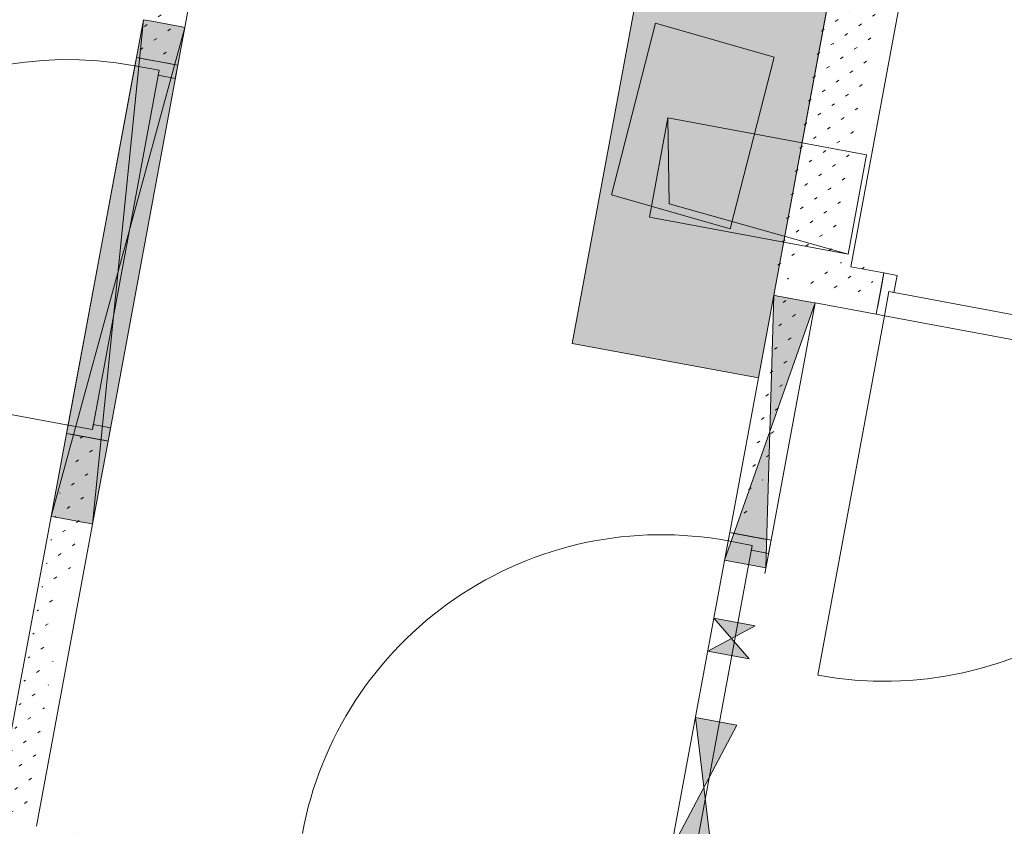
# Model space of a CAD drawing. Header units: metres. Extents: x 0 to 60282398, y -11592309 to 5708004.
# Tile 118 of 136: x 32353383.17 to 32353386.09, y 5707918.55 to 5707920.94. Entities that reach past the tile are written whole.
import ezdxf

# ---------------------------------------------------------------- set-up
doc = ezdxf.new("R2010")
doc.units = ezdxf.units.M
doc.header["$LTSCALE"] = 0.75
doc.linetypes.add('10417023$0$#9_Achse', pattern=[1.6, 0.00254, -1.59746])
doc.layers.get('0').update_dxf_attribs({"linetype": 'CONTINUOUS'})
for name, color, linetype, lineweight in [('10417023$0$#9_002_GES I Übersicht Erdgeschoss_1_303_Sanitäre.A', 7, 'CONTINUOUS', 25), ('10417023$0$#9_002_GES I Übersicht Erdgeschoss_1_Neubau_102_Wand Innen.A', 7, 'CONTINUOUS', 25), ('10417023$0$#9_002_GES I Übersicht Erdgeschoss_1_Neubau_210_Wärmedämmung', 7, 'CONTINUOUS', 25), ('10417023$0$#9_002_GES I Übersicht Erdgeschoss_1_Neubau_303_Sanitäre.A', 7, 'CONTINUOUS', 25), ('10417023$0$Keine', 7, 'CONTINUOUS', 13)]:
    doc.layers.add(name, color=color, linetype=linetype, lineweight=lineweight)
pattern_1 = [(45, (0, 0), (-0.03535533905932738, 0.03535533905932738), [0.01, -0.03999999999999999])]

# ---------------------------------------------------------------- blocks, each defined once
blk = doc.blocks.new('10417023$0$#9_MKO_LP5_ARC_GES_UP_00_002_P_G_modell (3D)')
at = {"layer": '10417023$0$#9_002_GES I Übersicht Erdgeschoss_1_303_Sanitäre.A', "linetype": 'Continuous', "lineweight": 0, "true_color": 0xff0000}
h = blk.add_hatch(color=1, dxfattribs=at)
edge = h.paths.add_edge_path()
edge.add_arc((-32353460.05170075, -5707792.634694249), 0.035, 90, 180)
edge.add_line((-32353460.08670075, -5707792.634694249), (-32353460.08670075, -5707793.12469425))
edge.add_arc((-32353460.05170075, -5707793.12469425), 0.035, 180, 270)
edge.add_line((-32353460.05170075, -5707793.159694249), (-32353459.72203165, -5707793.159694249))
edge.add_arc((-32353459.72203165, -5707793.12469425), 0.035, 270, 360)
edge.add_line((-32353459.68703165, -5707793.12469425), (-32353459.68703165, -5707792.634694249))
edge.add_arc((-32353459.72203165, -5707792.634694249), 0.035, 0, 90)
edge.add_line((-32353459.72203165, -5707792.599694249), (-32353460.05170075, -5707792.599694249))
h = blk.add_hatch(color=1, dxfattribs=at)
edge = h.paths.add_edge_path()
edge.add_arc((-32353459.66517457, -5707792.879694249), 0.0229871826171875, 180, 270)
edge.add_arc((-32353459.66517457, -5707792.879694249), 0.0229871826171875, 270, 360)
edge.add_arc((-32353459.66517457, -5707792.879694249), 0.0229871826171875, 0, 90)
edge.add_arc((-32353459.66517457, -5707792.879694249), 0.0229871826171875, 90, 180)
at = {"layer": '10417023$0$#9_002_GES I Übersicht Erdgeschoss_1_Neubau_102_Wand Innen.A', "linetype": 'Continuous', "lineweight": 13, "true_color": 0xff0000}
h = blk.add_hatch(dxfattribs=at)
h.set_pattern_fill('#9_GIPS_0001', color=1, style=0, pattern_type=2)
h.set_pattern_definition(pattern_1)
h.paths.add_polyline_path([(-32353461.54918739, -5707790.779577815), (-32353461.54927148, -5707792.981354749), (-32353461.53677148, -5707792.981355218), (-32353461.53668739, -5707790.779578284)])
h = blk.add_hatch(dxfattribs=at)
h.set_pattern_fill('#9_GIPS_0001', color=1, style=0, pattern_type=2)
h.set_pattern_definition(pattern_1)
h.paths.add_polyline_path([(-32353461.53668741, -5707790.779578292), (-32353461.53677151, -5707792.981355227), (-32353461.52427151, -5707792.981355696), (-32353461.52418741, -5707790.779578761)])
h = blk.add_hatch(dxfattribs=at)
h.set_pattern_fill('#9_GIPS_0001', color=1, style=0, pattern_type=2)
h.set_pattern_definition(pattern_1)
h.paths.add_polyline_path([(-32353461.52427149, -5707792.981355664), (-32353461.44927146, -5707792.981358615), (-32353461.44918736, -5707790.779581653), (-32353461.5241874, -5707790.77957877)])
at = {"layer": '10417023$0$#9_002_GES I Übersicht Erdgeschoss_1_Neubau_102_Wand Innen.A', "linetype": 'Continuous', "lineweight": 13, "true_color": 0x1f1f1f}
h = blk.add_hatch(dxfattribs=at)
h.set_pattern_fill('#9_GIPS_0001', color=250, style=0, pattern_type=2)
h.set_pattern_definition(pattern_1)
h.paths.add_polyline_path([(-32353461.44927151, -5707792.981358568), (-32353461.43677151, -5707792.981359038), (-32353461.43668741, -5707790.779582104), (-32353461.44918741, -5707790.779581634)])
at = {"layer": '10417023$0$#9_002_GES I Übersicht Erdgeschoss_1_Neubau_102_Wand Innen.A', "linetype": 'Continuous', "lineweight": 13, "true_color": 0xff0000}
h = blk.add_hatch(dxfattribs=at)
h.set_pattern_fill('#9_GIPS_0001', color=1, style=0, pattern_type=2)
h.set_pattern_definition(pattern_1)
h.paths.add_polyline_path([(-32353461.43668741, -5707790.779582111), (-32353461.43677151, -5707792.981359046), (-32353461.42427151, -5707792.981359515), (-32353461.42418741, -5707790.779582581)])
h = blk.add_hatch(dxfattribs=at)
h.set_pattern_fill('#9_GIPS_0001', color=1, style=0, pattern_type=2)
h.set_pattern_definition(pattern_1)
h.paths.add_polyline_path([(-32353459.54646312, -5707793.317270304), (-32353459.5463662, -5707790.77963142), (-32353459.5588662, -5707790.779630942), (-32353459.55896312, -5707793.317269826)])
at = {"layer": '10417023$0$#9_002_GES I Übersicht Erdgeschoss_1_Neubau_102_Wand Innen.A', "linetype": 'Continuous', "lineweight": 13, "true_color": 0x1f1f1f}
h = blk.add_hatch(dxfattribs=at)
h.set_pattern_fill('#9_GIPS_0001', color=250, style=0, pattern_type=2)
h.set_pattern_definition(pattern_1)
h.paths.add_polyline_path([(-32353459.53396264, -5707793.304770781), (-32353459.5338662, -5707790.779631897), (-32353459.5463662, -5707790.77963142), (-32353459.54646264, -5707793.304770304)])
at = {"layer": '10417023$0$#9_002_GES I Übersicht Erdgeschoss_1_Neubau_102_Wand Innen.A', "linetype": 'Continuous', "lineweight": 13, "true_color": 0xff0000}
h = blk.add_hatch(dxfattribs=at)
h.set_pattern_fill('#9_GIPS_0001', color=1, style=0, pattern_type=2)
h.set_pattern_definition(pattern_1)
h.paths.add_polyline_path([(-32353459.39095978, -5707793.229776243), (-32353459.37395939, -5707793.219657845), (-32353459.3738662, -5707790.779638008), (-32353459.5338662, -5707790.779631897), (-32353459.53395978, -5707793.229770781)])
at = {"layer": '10417023$0$#9_002_GES I Übersicht Erdgeschoss_1_Neubau_102_Wand Innen.A', "linetype": 'Continuous', "lineweight": 13, "true_color": 0x1f1f1f}
h = blk.add_hatch(dxfattribs=at)
h.set_pattern_fill('#9_GIPS_0001', color=250, style=0, pattern_type=2)
h.set_pattern_definition(pattern_1)
h.paths.add_polyline_path([(-32353459.3699593, -5707793.217277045), (-32353459.36145911, -5707793.212217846), (-32353459.3613662, -5707790.779638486), (-32353459.3738662, -5707790.779638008), (-32353459.3739593, -5707793.217276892)])
h = blk.add_hatch(dxfattribs=at)
h.set_pattern_fill('#9_GIPS_0001', color=250, style=0, pattern_type=2)
h.set_pattern_definition(pattern_1)
h.paths.add_polyline_path([(-32353459.34895882, -5707793.204777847), (-32353459.3488662, -5707790.779638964), (-32353459.3613662, -5707790.779638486), (-32353459.36145882, -5707793.204777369)])
at = {"layer": '10417023$0$#9_002_GES I Übersicht Erdgeschoss_1_Neubau_102_Wand Innen.A', "linetype": 'Continuous', "lineweight": 13, "true_color": 0xff0000}
h = blk.add_hatch(dxfattribs=at)
h.set_pattern_fill('#9_GIPS_0001', color=1, style=0, pattern_type=2)
h.set_pattern_definition(pattern_1)
h.paths.add_polyline_path([(-32353459.53395978, -5707793.229770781), (-32353459.53396264, -5707793.304770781), (-32353459.51696264, -5707793.30477143), (-32353459.39095978, -5707793.229776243)])
h = blk.add_hatch(dxfattribs=at)
h.set_pattern_fill('#9_GIPS_0001', color=1, style=0, pattern_type=2)
h.set_pattern_definition(pattern_1)
h.paths.add_polyline_path([(-32353459.37395978, -5707793.229776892), (-32353459.39095978, -5707793.229776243), (-32353459.51696264, -5707793.30477143), (-32353459.37396264, -5707793.304776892)])
at = {"layer": '10417023$0$#9_002_GES I Übersicht Erdgeschoss_1_Neubau_102_Wand Innen.A', "linetype": 'Continuous', "lineweight": 13, "true_color": 0x1f1f1f}
h = blk.add_hatch(dxfattribs=at)
h.set_pattern_fill('#9_GIPS_0001', color=250, style=0, pattern_type=2)
h.set_pattern_definition(pattern_1)
h.paths.add_polyline_path([(-32353459.37395939, -5707793.219657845), (-32353459.39095978, -5707793.229776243), (-32353459.37395978, -5707793.229776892)])
at = {"layer": '10417023$0$#9_002_GES I Übersicht Erdgeschoss_1_Neubau_102_Wand Innen.A', "linetype": 'Continuous', "lineweight": 13, "true_color": 0xff0000}
h = blk.add_hatch(dxfattribs=at)
h.set_pattern_fill('#9_GIPS_0001', color=1, style=0, pattern_type=2)
h.set_pattern_definition(pattern_1)
h.paths.add_polyline_path([(-32353459.37395977, -5707793.229776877), (-32353459.37396264, -5707793.304776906), (-32353459.24928294, -5707793.304781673), (-32353459.24928007, -5707793.229781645)])
at = {"layer": '10417023$0$#9_002_GES I Übersicht Erdgeschoss_1_Neubau_102_Wand Innen.A', "linetype": 'Continuous', "lineweight": 13, "true_color": 0x1f1f1f}
h = blk.add_hatch(dxfattribs=at)
h.set_pattern_fill('#9_GIPS_0001', color=250, style=0, pattern_type=2)
h.set_pattern_definition(pattern_1)
h.paths.add_polyline_path([(-32353459.37395978, -5707793.229776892), (-32353459.36145978, -5707793.22977737), (-32353459.3614593, -5707793.217277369), (-32353459.3699593, -5707793.217277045), (-32353459.37395939, -5707793.219657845)])
h = blk.add_hatch(dxfattribs=at)
h.set_pattern_fill('#9_GIPS_0001', color=250, style=0, pattern_type=2)
h.set_pattern_definition(pattern_1)
h.paths.add_polyline_path([(-32353459.3739593, -5707793.217276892), (-32353459.37395939, -5707793.219657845), (-32353459.3699593, -5707793.217277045)])
h = blk.add_hatch(dxfattribs=at)
h.set_pattern_fill('#9_GIPS_0001', color=250, style=0, pattern_type=2)
h.set_pattern_definition(pattern_1)
h.paths.add_polyline_path([(-32353459.36145911, -5707793.212217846), (-32353459.3699593, -5707793.217277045), (-32353459.3614593, -5707793.217277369)])
at = {"layer": '10417023$0$#9_002_GES I Übersicht Erdgeschoss_1_Neubau_102_Wand Innen.A', "linetype": 'Continuous', "lineweight": 13, "true_color": 0xff0000}
h = blk.add_hatch(dxfattribs=at)
h.set_pattern_fill('#9_GIPS_0001', color=1, style=0, pattern_type=2)
h.set_pattern_definition(pattern_1)
h.paths.add_polyline_path([(-32353459.3614593, -5707793.21727738), (-32353459.36145978, -5707793.229777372), (-32353459.24928008, -5707793.229781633), (-32353459.2492796, -5707793.217281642)])
at = {"layer": '10417023$0$#9_002_GES I Übersicht Erdgeschoss_1_Neubau_102_Wand Innen.A', "linetype": 'Continuous', "lineweight": 13, "true_color": 0x1f1f1f}
h = blk.add_hatch(dxfattribs=at)
h.set_pattern_fill('#9_GIPS_0001', color=250, style=0, pattern_type=2)
h.set_pattern_definition(pattern_1)
h.paths.add_polyline_path([(-32353459.3614593, -5707793.217277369), (-32353459.3489593, -5707793.217277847), (-32353459.34895882, -5707793.204777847), (-32353459.36145911, -5707793.212217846)])
h = blk.add_hatch(dxfattribs=at)
h.set_pattern_fill('#9_GIPS_0001', color=250, style=0, pattern_type=2)
h.set_pattern_definition(pattern_1)
h.paths.add_polyline_path([(-32353459.36145882, -5707793.204777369), (-32353459.36145911, -5707793.212217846), (-32353459.34895882, -5707793.204777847)])
h = blk.add_hatch(dxfattribs=at)
h.set_pattern_fill('#9_GIPS_0001', color=250, style=0, pattern_type=2)
h.set_pattern_definition(pattern_1)
h.paths.add_polyline_path([(-32353459.34895882, -5707793.204777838), (-32353459.3489593, -5707793.217277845), (-32353459.24927959, -5707793.217281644), (-32353459.24927911, -5707793.204781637)])
h = blk.add_hatch(dxfattribs=at)
h.set_pattern_fill('#9_GIPS_0001', color=250, style=0, pattern_type=2)
h.set_pattern_definition(pattern_1)
h.paths.add_polyline_path([(-32353459.55896312, -5707793.317269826), (-32353459.5589636, -5707793.329769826), (-32353459.54646331, -5707793.322329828), (-32353459.54646312, -5707793.317270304)])
h = blk.add_hatch(dxfattribs=at)
h.set_pattern_fill('#9_GIPS_0001', color=250, style=0, pattern_type=2)
h.set_pattern_definition(pattern_1)
h.paths.add_polyline_path([(-32353459.54646332, -5707793.322329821), (-32353459.5464636, -5707793.329770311), (-32353459.24928391, -5707793.329781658), (-32353459.24928343, -5707793.317281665), (-32353459.5379631, -5707793.317270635)])
h = blk.add_hatch(dxfattribs=at)
h.set_pattern_fill('#9_GIPS_0001', color=250, style=0, pattern_type=2)
h.set_pattern_definition(pattern_1)
h.paths.add_polyline_path([(-32353459.54646312, -5707793.317270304), (-32353459.54646331, -5707793.322329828), (-32353459.53796312, -5707793.317270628)])
h = blk.add_hatch(dxfattribs=at)
h.set_pattern_fill('#9_GIPS_0001', color=250, style=0, pattern_type=2)
h.set_pattern_definition(pattern_1)
h.paths.add_polyline_path([(-32353459.54646264, -5707793.304770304), (-32353459.54646312, -5707793.317270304), (-32353459.53796312, -5707793.317270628), (-32353459.53396303, -5707793.314889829), (-32353459.53396264, -5707793.304770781)])
h = blk.add_hatch(dxfattribs=at)
h.set_pattern_fill('#9_GIPS_0001', color=250, style=0, pattern_type=2)
h.set_pattern_definition(pattern_1)
h.paths.add_polyline_path([(-32353459.53396303, -5707793.314889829), (-32353459.53796312, -5707793.317270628), (-32353459.53396312, -5707793.317270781)])
h = blk.add_hatch(dxfattribs=at)
h.set_pattern_fill('#9_GIPS_0001', color=250, style=0, pattern_type=2)
h.set_pattern_definition(pattern_1)
h.paths.add_polyline_path([(-32353459.53396312, -5707793.317270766), (-32353459.24928343, -5707793.317281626), (-32353459.24928295, -5707793.304781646), (-32353459.51696264, -5707793.30477142), (-32353459.53396304, -5707793.314889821)])
h = blk.add_hatch(dxfattribs=at)
h.set_pattern_fill('#9_GIPS_0001', color=250, style=0, pattern_type=2)
h.set_pattern_definition(pattern_1)
h.paths.add_polyline_path([(-32353459.53396264, -5707793.304770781), (-32353459.53396303, -5707793.314889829), (-32353459.51696264, -5707793.30477143)])
at = {"layer": '10417023$0$#9_002_GES I Übersicht Erdgeschoss_1_Neubau_102_Wand Innen.A', "linetype": 'Continuous', "lineweight": 13, "true_color": 0xff0000}
h = blk.add_hatch(dxfattribs=at)
h.set_pattern_fill('#9_GIPS_0001', color=1, style=0, pattern_type=2)
h.set_pattern_definition(pattern_1)
h.paths.add_polyline_path([(-32353459.5589636, -5707793.329769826), (-32353459.55899098, -5707794.046496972), (-32353459.54649097, -5707794.046497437), (-32353459.5464636, -5707793.329770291)])
at = {"layer": '10417023$0$#9_002_GES I Übersicht Erdgeschoss_1_Neubau_102_Wand Innen.A', "linetype": 'Continuous', "lineweight": 13, "true_color": 0x1f1f1f}
h = blk.add_hatch(dxfattribs=at)
h.set_pattern_fill('#9_GIPS_0001', color=250, style=0, pattern_type=2)
h.set_pattern_definition(pattern_1)
h.paths.add_polyline_path([(-32353459.5589636, -5707793.329769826), (-32353459.5464636, -5707793.329770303), (-32353459.54646331, -5707793.322329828)])
h = blk.add_hatch(dxfattribs=at)
h.set_pattern_fill('#9_GIPS_0001', color=250, style=0, pattern_type=2)
h.set_pattern_definition(pattern_1)
h.paths.add_polyline_path([(-32353459.54646359, -5707793.329770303), (-32353459.54649096, -5707794.04649745), (-32353459.53399099, -5707794.046497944), (-32353459.53396362, -5707793.329770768)])
at = {"layer": '10417023$0$#9_002_GES I Übersicht Erdgeschoss_1_Neubau_102_Wand Innen.A', "linetype": 'Continuous', "lineweight": 13, "true_color": 0xff0000}
h = blk.add_hatch(dxfattribs=at)
h.set_pattern_fill('#9_GIPS_0001', color=1, style=0, pattern_type=2)
h.set_pattern_definition(pattern_1)
h.paths.add_polyline_path([(-32353459.53399099, -5707794.046497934), (-32353459.45899099, -5707794.046500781), (-32353459.45896361, -5707793.329773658), (-32353459.53396361, -5707793.32977078)])
h = blk.add_hatch(dxfattribs=at)
h.set_pattern_fill('#9_GIPS_0001', color=1, style=0, pattern_type=2)
h.set_pattern_definition(pattern_1)
h.paths.add_polyline_path([(-32353459.45899096, -5707794.046500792), (-32353459.44649098, -5707794.046501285), (-32353459.44646361, -5707793.329774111), (-32353459.45896359, -5707793.329773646)])
at = {"layer": '10417023$0$#9_002_GES I Übersicht Erdgeschoss_1_Neubau_102_Wand Innen.A', "linetype": 'Continuous', "lineweight": 13, "true_color": 0x1f1f1f}
h = blk.add_hatch(dxfattribs=at)
h.set_pattern_fill('#9_GIPS_0001', color=250, style=0, pattern_type=2)
h.set_pattern_definition(pattern_1)
h.paths.add_polyline_path([(-32353459.44646361, -5707793.329774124), (-32353459.44649098, -5707794.04650127), (-32353459.43399098, -5707794.046501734), (-32353459.43396361, -5707793.329774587)])
at = {"layer": '10417023$0$#9_002_GES I Übersicht Erdgeschoss_1_Neubau_102_Wand Innen.A', "linetype": 'Continuous', "lineweight": 13, "true_color": 0xff0000}
h = blk.add_hatch(dxfattribs=at)
h.set_pattern_fill('#9_GIPS_0001', color=1, style=0, pattern_type=2)
h.set_pattern_definition(pattern_1)
h.paths.add_polyline_path([(-32353461.54935927, -5707795.279850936), (-32353461.53685926, -5707795.279851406), (-32353461.53681481, -5707794.116355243), (-32353461.5493148, -5707794.116354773)])
h = blk.add_hatch(dxfattribs=at)
h.set_pattern_fill('#9_GIPS_0001', color=1, style=0, pattern_type=2)
h.set_pattern_definition(pattern_1)
h.paths.add_polyline_path([(-32353461.53685929, -5707795.279851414), (-32353461.52435929, -5707795.279851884), (-32353461.52431483, -5707794.11635572), (-32353461.53681483, -5707794.116355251)])
h = blk.add_hatch(dxfattribs=at)
h.set_pattern_fill('#9_GIPS_0001', color=1, style=0, pattern_type=2)
h.set_pattern_definition(pattern_1)
h.paths.add_polyline_path([(-32353461.52431481, -5707794.116355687), (-32353461.52435927, -5707795.279851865), (-32353461.44935923, -5707795.279854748), (-32353461.44931477, -5707794.116358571)])
at = {"layer": '10417023$0$#9_002_GES I Übersicht Erdgeschoss_1_Neubau_102_Wand Innen.A', "linetype": 'Continuous', "lineweight": 13, "true_color": 0x1f1f1f}
h = blk.add_hatch(dxfattribs=at)
h.set_pattern_fill('#9_GIPS_0001', color=250, style=0, pattern_type=2)
h.set_pattern_definition(pattern_1)
h.paths.add_polyline_path([(-32353461.44931483, -5707794.116358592), (-32353461.44935929, -5707795.279854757), (-32353461.43685929, -5707795.279855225), (-32353461.43681483, -5707794.116359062)])
at = {"layer": '10417023$0$#9_002_GES I Übersicht Erdgeschoss_1_Neubau_102_Wand Innen.A', "linetype": 'Continuous', "lineweight": 13, "true_color": 0xff0000}
h = blk.add_hatch(dxfattribs=at)
h.set_pattern_fill('#9_GIPS_0001', color=1, style=0, pattern_type=2)
h.set_pattern_definition(pattern_1)
h.paths.add_polyline_path([(-32353461.43681483, -5707794.11635907), (-32353461.43685929, -5707795.279855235), (-32353461.42435929, -5707795.279855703), (-32353461.42431483, -5707794.116359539)])
at = {"layer": '10417023$0$#9_002_GES I Übersicht Erdgeschoss_1_Neubau_102_Wand Innen.A', "linetype": 'Continuous', "lineweight": 5, "true_color": 0xff0000}
h = blk.add_hatch(dxfattribs=at)
h.set_pattern_fill('#9_BETON__STAHLBETON_0001', color=1, style=0, pattern_type=2)
h.set_pattern_definition([(44.99999999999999, (0, 0), (-0.1697056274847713, 0.1697056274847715), []), (44.99999999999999, (-0.08485281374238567, 0.08485281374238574), (-0.1697056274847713, 0.1697056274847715), [0.18, -0.05999999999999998])])
h.paths.add_polyline_path([(-32353466.624228, -5707795.279657), (-32353466.62423548, -5707795.479657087), (-32353459.0244669, -5707795.479947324), (-32353459.02445924, -5707795.279947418)])
at = {"layer": '10417023$0$#9_002_GES I Übersicht Erdgeschoss_1_303_Sanitäre.A', "color": 1, "linetype": 'Continuous', "lineweight": 13, "true_color": 0xff0000, "flags": 128}
blk.add_lwpolyline([(-32353460.05170075, -5707792.599694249), (-32353459.68703165, -5707792.634694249), (-32353459.72203165, -5707793.159694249), (-32353460.08670075, -5707793.12469425)], close=True, dxfattribs=at)
at = {"layer": '10417023$0$#9_002_GES I Übersicht Erdgeschoss_1_Neubau_102_Wand Innen.A', "color": 1, "linetype": 'Continuous', "lineweight": 13, "true_color": 0xff0000}
for p, q in [((-32353461.42426712, -5707792.867216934), (-32353461.42422558, -5707791.779576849)), ((-32353459.55892855, -5707792.41230777), (-32353459.5589636, -5707793.329769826)), ((-32353459.34895882, -5707793.204777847), (-32353459.34892856, -5707792.412315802)), ((-32353461.42426644, -5707792.867217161), (-32353461.54932505, -5707794.367211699)), ((-32353461.54926709, -5707792.86721215), (-32353461.54927147, -5707792.981354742)), ((-32353461.5492673, -5707792.867212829), (-32353461.42432418, -5707794.367217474)), ((-32353461.53676712, -5707792.86721262), (-32353461.54926709, -5707792.86721215)), ((-32353461.52426713, -5707792.867213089), (-32353461.53676712, -5707792.86721262)), ((-32353461.44926716, -5707792.867215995), (-32353461.52426713, -5707792.867213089)), ((-32353461.43676712, -5707792.867216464), (-32353461.44926716, -5707792.867215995)), ((-32353461.42426712, -5707792.867216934), (-32353461.43676712, -5707792.867216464)), ((-32353461.4242715, -5707792.981359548), (-32353461.42426712, -5707792.867216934)), ((-32353461.54927163, -5707792.981354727), (-32353461.54931494, -5707794.116355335)), ((-32353461.54927307, -5707793.006354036), (-32353461.54927163, -5707792.981354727)), ((-32353461.53677126, -5707792.981354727), (-32353461.54927163, -5707792.981354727)), ((-32353461.54927163, -5707792.981354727), (-32353461.42427076, -5707792.981359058)), ((-32353461.53677126, -5707792.981354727), (-32353461.54927163, -5707792.981354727)), ((-32353461.53677126, -5707792.981354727), (-32353461.54927163, -5707792.981354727)), ((-32353461.52427088, -5707792.981356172), (-32353461.53677126, -5707792.981354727)), ((-32353461.52427088, -5707792.981356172), (-32353461.53677126, -5707792.981354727)), ((-32353461.52427088, -5707792.981356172), (-32353461.53677126, -5707792.981354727)), ((-32353461.44927152, -5707792.981359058), (-32353461.52427088, -5707792.981356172)), ((-32353461.44927152, -5707792.981359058), (-32353461.52427088, -5707792.981356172)), ((-32353461.44927152, -5707792.981359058), (-32353461.52427088, -5707792.981356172)), ((-32353461.43677114, -5707792.981359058), (-32353461.44927152, -5707792.981359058)), ((-32353461.43677114, -5707792.981359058), (-32353461.44927152, -5707792.981359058)), ((-32353461.43677114, -5707792.981359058), (-32353461.44927152, -5707792.981359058)), ((-32353461.42427076, -5707792.981359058), (-32353461.43677114, -5707792.981359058)), ((-32353461.42427076, -5707792.981359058), (-32353461.43677114, -5707792.981359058)), ((-32353461.42427076, -5707792.981359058), (-32353461.43677114, -5707792.981359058)), ((-32353461.42427076, -5707792.981359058), (-32353461.42431552, -5707794.116359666)), ((-32353461.42427076, -5707792.981359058), (-32353461.42427365, -5707793.021359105)), ((-32353461.5493135, -5707794.091354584), (-32353461.54927307, -5707793.006354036)), ((-32353461.47627313, -5707793.006356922), (-32353461.54927307, -5707793.006354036)), ((-32353461.54927307, -5707793.006354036), (-32353461.47627313, -5707793.006356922)), ((-32353461.47627313, -5707793.006356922), (-32353461.47631356, -5707794.091357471)), ((-32353461.47627313, -5707793.021357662), (-32353461.47627313, -5707793.006356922)), ((-32353461.42427365, -5707793.021359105), (-32353461.47627313, -5707793.021357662)), ((-32353459.24927913, -5707793.204781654), (-32353459.34895882, -5707793.204777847)), ((-32353459.24928337, -5707793.329781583), (-32353459.24927904, -5707793.204782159)), ((-32353459.24928337, -5707793.304782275), (-32353459.24928049, -5707793.229781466)), ((-32353459.24928337, -5707793.304782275), (-32353459.24928049, -5707793.229781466)), ((-32353459.24928337, -5707793.304782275), (-32353459.24928049, -5707793.229781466)), ((-32353459.24928049, -5707793.229781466), (-32353459.24927904, -5707793.217281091)), ((-32353459.24928049, -5707793.229781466), (-32353459.24927904, -5707793.217281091)), ((-32353459.24928049, -5707793.229781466), (-32353459.24927904, -5707793.217281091)), ((-32353459.24927904, -5707793.217281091), (-32353459.24927904, -5707793.204782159)), ((-32353459.24927904, -5707793.204782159), (-32353459.209279, -5707793.204783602)), ((-32353459.24927904, -5707793.217281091), (-32353459.24927904, -5707793.204782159)), ((-32353459.24927904, -5707793.217281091), (-32353459.24927904, -5707793.204782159)), ((-32353459.209279, -5707793.204783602), (-32353459.20928044, -5707793.256783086)), ((-32353459.22428118, -5707793.256783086), (-32353459.22428406, -5707793.329783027)), ((-32353459.22428118, -5707793.256783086), (-32353459.22428406, -5707793.329783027)), ((-32353459.20928044, -5707793.256783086), (-32353459.22428118, -5707793.256783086)), ((-32353458.13928063, -5707793.256823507), (-32353459.22428118, -5707793.256783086)), ((-32353459.24928337, -5707793.317281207), (-32353459.24928337, -5707793.304782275)), ((-32353459.24928337, -5707793.317281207), (-32353459.24928337, -5707793.304782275)), ((-32353459.24928337, -5707793.317281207), (-32353459.24928337, -5707793.304782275)), ((-32353459.24928337, -5707793.329781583), (-32353459.24928337, -5707793.317281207)), ((-32353459.24928337, -5707793.329781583), (-32353459.24928337, -5707793.317281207)), ((-32353459.24928337, -5707793.329781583), (-32353459.24928337, -5707793.317281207)), ((-32353459.43396382, -5707793.329977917), (-32353459.55899357, -5707794.129973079)), ((-32353459.5589636, -5707793.329769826), (-32353459.55899097, -5707794.046496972)), ((-32353459.5589636, -5707793.329973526), (-32353459.55899097, -5707794.046496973)), ((-32353459.54646362, -5707793.329974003), (-32353459.5589636, -5707793.329973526)), ((-32353459.55896325, -5707793.329973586), (-32353459.43399414, -5707794.129978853)), ((-32353459.53396364, -5707793.32997448), (-32353459.54646362, -5707793.329974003)), ((-32353459.45896363, -5707793.329977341), (-32353459.53396364, -5707793.32997448)), ((-32353459.44646362, -5707793.329977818), (-32353459.45896363, -5707793.329977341)), ((-32353459.43396362, -5707793.329978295), (-32353459.44646362, -5707793.329977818)), ((-32353459.43399098, -5707794.046501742), (-32353459.43396362, -5707793.329978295)), ((-32353459.4339636, -5707793.3297746), (-32353459.24928388, -5707793.329781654)), ((-32353459.22428406, -5707793.329783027), (-32353459.24928337, -5707793.329781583)), ((-32353459.22428406, -5707793.329783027), (-32353459.22432593, -5707794.414782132)), ((-32353459.22428406, -5707793.329783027), (-32353458.13928352, -5707793.329823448)), ((-32353459.55899212, -5707794.07149748), (-32353459.55899068, -5707794.046496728)), ((-32353459.5464903, -5707794.046496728), (-32353459.55899068, -5707794.046496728)), ((-32353459.55899068, -5707794.046496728), (-32353459.43399126, -5707794.046501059)), ((-32353459.5464903, -5707794.046496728), (-32353459.55899068, -5707794.046496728)), ((-32353459.5464903, -5707794.046496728), (-32353459.55899068, -5707794.046496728)), ((-32353459.53399137, -5707794.046498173), (-32353459.5464903, -5707794.046496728)), ((-32353459.53399137, -5707794.046498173), (-32353459.5464903, -5707794.046496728)), ((-32353459.53399137, -5707794.046498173), (-32353459.5464903, -5707794.046496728)), ((-32353459.45899056, -5707794.046501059), (-32353459.53399137, -5707794.046498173)), ((-32353459.45899056, -5707794.046501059), (-32353459.53399137, -5707794.046498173)), ((-32353459.45899056, -5707794.046501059), (-32353459.53399137, -5707794.046498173)), ((-32353459.44649163, -5707794.046501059), (-32353459.45899056, -5707794.046501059)), ((-32353459.44649163, -5707794.046501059), (-32353459.45899056, -5707794.046501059)), ((-32353459.44649163, -5707794.046501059), (-32353459.45899056, -5707794.046501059)), ((-32353459.43399126, -5707794.046501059), (-32353459.44649163, -5707794.046501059)), ((-32353459.43399126, -5707794.046501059), (-32353459.44649163, -5707794.046501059)), ((-32353459.43399126, -5707794.046501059), (-32353459.44649163, -5707794.046501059)), ((-32353459.43399126, -5707794.046501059), (-32353459.4339927, -5707794.086501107)), ((-32353461.42431263, -5707794.076359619), (-32353461.47631356, -5707794.076358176)), ((-32353461.47631356, -5707794.076358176), (-32353461.47631356, -5707794.091357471)), ((-32353461.42431552, -5707794.116359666), (-32353461.42431263, -5707794.076359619)), ((-32353459.55903399, -5707795.156496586), (-32353459.55899212, -5707794.07149748)), ((-32353459.48599218, -5707794.071500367), (-32353459.55899212, -5707794.07149748)), ((-32353459.55899212, -5707794.07149748), (-32353459.48599218, -5707794.071500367)), ((-32353459.48599218, -5707794.071500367), (-32353459.48603405, -5707795.156499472)), ((-32353459.48599218, -5707794.086499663), (-32353459.48599218, -5707794.071500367)), ((-32353461.5493135, -5707794.091354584), (-32353462.63431405, -5707794.09131272)), ((-32353461.5493135, -5707794.091354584), (-32353461.54931494, -5707794.116355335)), ((-32353461.47631356, -5707794.091357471), (-32353461.5493135, -5707794.091354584)), ((-32353461.47631356, -5707794.091357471), (-32353461.5493135, -5707794.091354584)), ((-32353459.4339927, -5707794.086501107), (-32353459.48599218, -5707794.086499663)), ((-32353461.54931483, -5707794.11635475), (-32353461.5493244, -5707794.367212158)), ((-32353461.53681456, -5707794.116355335), (-32353461.54931494, -5707794.116355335)), ((-32353461.54931494, -5707794.116355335), (-32353461.42431552, -5707794.116359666)), ((-32353461.53681456, -5707794.116355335), (-32353461.54931494, -5707794.116355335)), ((-32353461.53681456, -5707794.116355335), (-32353461.54931494, -5707794.116355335)), ((-32353461.52431419, -5707794.116355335), (-32353461.53681456, -5707794.116355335)), ((-32353461.52431419, -5707794.116355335), (-32353461.53681456, -5707794.116355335)), ((-32353461.52431419, -5707794.116355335), (-32353461.53681456, -5707794.116355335)), ((-32353461.44931482, -5707794.116358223), (-32353461.52431419, -5707794.116355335)), ((-32353461.44931482, -5707794.116358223), (-32353461.52431419, -5707794.116355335)), ((-32353461.44931482, -5707794.116358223), (-32353461.52431419, -5707794.116355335)), ((-32353461.43681445, -5707794.116359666), (-32353461.44931482, -5707794.116358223)), ((-32353461.43681445, -5707794.116359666), (-32353461.44931482, -5707794.116358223)), ((-32353461.43681445, -5707794.116359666), (-32353461.44931482, -5707794.116358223)), ((-32353461.42431552, -5707794.116359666), (-32353461.43681445, -5707794.116359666)), ((-32353461.42431552, -5707794.116359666), (-32353461.43681445, -5707794.116359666)), ((-32353461.42431552, -5707794.116359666), (-32353461.43681445, -5707794.116359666)), ((-32353461.42432441, -5707794.367216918), (-32353461.42431484, -5707794.116359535)), ((-32353459.55899415, -5707794.129973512), (-32353459.43399417, -5707794.129978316)), ((-32353459.43400136, -5707794.304555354), (-32353459.55900512, -5707794.40455114)), ((-32353459.43400083, -5707794.304556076), (-32353459.55900083, -5707794.304551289)), ((-32353459.55900079, -5707794.304551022), (-32353459.43400425, -5707794.404555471)), ((-32353461.5493244, -5707794.367212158), (-32353461.54935067, -5707795.05485379)), ((-32353461.5493244, -5707794.367212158), (-32353461.53682443, -5707794.367212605)), ((-32353461.53682443, -5707794.367212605), (-32353461.52432444, -5707794.367213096)), ((-32353461.52432444, -5707794.367213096), (-32353461.4493244, -5707794.36721598)), ((-32353461.4493244, -5707794.36721598), (-32353461.43682443, -5707794.367216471)), ((-32353461.43682443, -5707794.367216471), (-32353461.42432441, -5707794.367216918)), ((-32353461.42435927, -5707795.279855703), (-32353461.4243244, -5707794.367216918)), ((-32353459.55900463, -5707794.404551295), (-32353459.43400465, -5707794.404556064)), ((-32353459.43401291, -5707794.604573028), (-32353459.55902821, -5707795.004567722)), ((-32353459.55901233, -5707794.604567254), (-32353459.43402735, -5707795.004572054)), ((-32353459.43401229, -5707794.604572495), (-32353459.55901228, -5707794.604567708))]:
    blk.add_line(p, q, dxfattribs=at)
at = {"layer": '10417023$0$#9_002_GES I Übersicht Erdgeschoss_1_Neubau_102_Wand Innen.A', "color": 1, "linetype": '10417023$0$#9_Achse', "lineweight": 13, "true_color": 0xff0000}
for p, q in [((-32353458.11427844, -5707793.204825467), (-32353459.24927904, -5707793.204782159)), ((-32353458.11428421, -5707793.329824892), (-32353459.24928337, -5707793.329781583)), ((-32353459.55899068, -5707794.046496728), (-32353459.55903399, -5707795.181497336)), ((-32353459.43399126, -5707794.046501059), (-32353459.43403456, -5707795.181501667))]:
    blk.add_line(p, q, dxfattribs=at)
at = {"layer": '10417023$0$#9_002_GES I Übersicht Erdgeschoss_1_Neubau_102_Wand Innen.A', "color": 1, "linetype": 'Continuous', "lineweight": 13, "true_color": 0xff0000}
for centre, radius, start, end in [((-32353461.54931386, -5707794.091354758), 1.085000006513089, 89.99781212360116, 179.9978112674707), ((-32353459.2242839, -5707793.329782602), 1.085000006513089, 269.9978121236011, 359.9978112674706), ((-32353459.55903337, -5707795.156496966), 1.084999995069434, 89.99781151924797, 179.9978119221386)]:
    blk.add_arc(centre, radius, start, end, dxfattribs=at)
at = {"layer": '10417023$0$#9_002_GES I Übersicht Erdgeschoss_1_Neubau_102_Wand Innen.A', "color": 1, "linetype": 'Continuous', "true_color": 0xff0000}
for points in [[(-32353461.54926709, -5707792.86721215), (-32353461.5493244, -5707794.367212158), (-32353461.48679576, -5707793.617214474)], [(-32353461.42426711, -5707792.867216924), (-32353461.54926709, -5707792.86721215), (-32353461.48679576, -5707793.617214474)], [(-32353461.4243244, -5707794.367216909), (-32353461.42426711, -5707792.867216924), (-32353461.48679576, -5707793.617214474)], [(-32353459.43396363, -5707793.329978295), (-32353459.5589636, -5707793.329973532), (-32353459.49647888, -5707793.72997593)], [(-32353461.4243244, -5707794.367216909), (-32353461.48679576, -5707793.617214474), (-32353461.5493244, -5707794.367212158)], [(-32353459.43399417, -5707794.129978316), (-32353459.49647889, -5707793.72997593), (-32353459.55899415, -5707794.129973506)], [(-32353459.43400083, -5707794.304556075), (-32353459.55900083, -5707794.304551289), (-32353459.49650273, -5707794.354553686)], [(-32353459.43400465, -5707794.404556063), (-32353459.49650273, -5707794.354553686), (-32353459.55900463, -5707794.404551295)], [(-32353459.43401229, -5707794.604572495), (-32353459.55901228, -5707794.604567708), (-32353459.49651992, -5707794.804570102)], [(-32353459.43402756, -5707795.004572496), (-32353459.49651992, -5707794.804570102), (-32353459.55902755, -5707795.00456771)]]:
    blk.add_solid(points, dxfattribs=at)
at = {"layer": '10417023$0$#9_002_GES I Übersicht Erdgeschoss_1_Neubau_210_Wärmedämmung', "color": 1, "linetype": 'Continuous', "lineweight": 13, "true_color": 0xff0000}
for p, q in [((-32353459.91422857, -5707793.119677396), (-32353459.96422863, -5707792.869678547)), ((-32353459.964228, -5707792.869678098), (-32353459.964228, -5707793.169678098)), ((-32353459.364228, -5707792.869678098), (-32353459.964228, -5707792.869678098)), ((-32353459.364228, -5707793.169678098), (-32353459.364228, -5707792.869678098)), ((-32353459.36422793, -5707793.169677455), (-32353459.91422857, -5707793.119677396)), ((-32353459.964228, -5707793.169678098), (-32353459.364228, -5707793.169678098))]:
    blk.add_line(p, q, dxfattribs=at)
at = {"layer": '10417023$0$#9_002_GES I Übersicht Erdgeschoss_1_Neubau_303_Sanitäre.A', "color": 1, "linetype": 'Continuous', "lineweight": 13, "true_color": 0xff0000, "flags": 128}
blk.add_lwpolyline([(-32353460.12186617, -5707793.579647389), (-32353459.5588662, -5707793.579647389), (-32353459.5588662, -5707790.779634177), (-32353460.12186617, -5707790.779634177)], close=True, dxfattribs=at)
at = {"layer": '10417023$0$#9_002_GES I Übersicht Erdgeschoss_1_Neubau_303_Sanitäre.A', "color": 1, "linetype": 'Continuous', "true_color": 0xff0000}
blk.add_solid([(-32353460.12186617, -5707793.579647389), (-32353459.5588662, -5707793.579647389), (-32353460.12186617, -5707790.779634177), (-32353459.5588662, -5707790.779634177)], dxfattribs=at)
blk = doc.blocks.new('10417023$0$2_MKO_LP5_LAN_GES_UP_00_002_V_A (3D)')
at = {"layer": '10417023$0$Keine'}
blk.add_blockref('10417023$0$#9_MKO_LP5_ARC_GES_UP_00_002_P_G_modell (3D)', (0, 0), dxfattribs=at)
blk = doc.blocks.new('10417023')
at = {"layer": '10417023$0$Keine', "rotation": 349.4819372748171}
blk.add_blockref('10417023$0$2_MKO_LP5_LAN_GES_UP_00_002_V_A (3D)', (65205154.93137175, 5413829.557758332), dxfattribs=at)

msp = doc.modelspace()

# ---------------------------------------------------------------- block references
msp.add_blockref('10417023', (0, 0))

doc.saveas('drawing.dxf')
